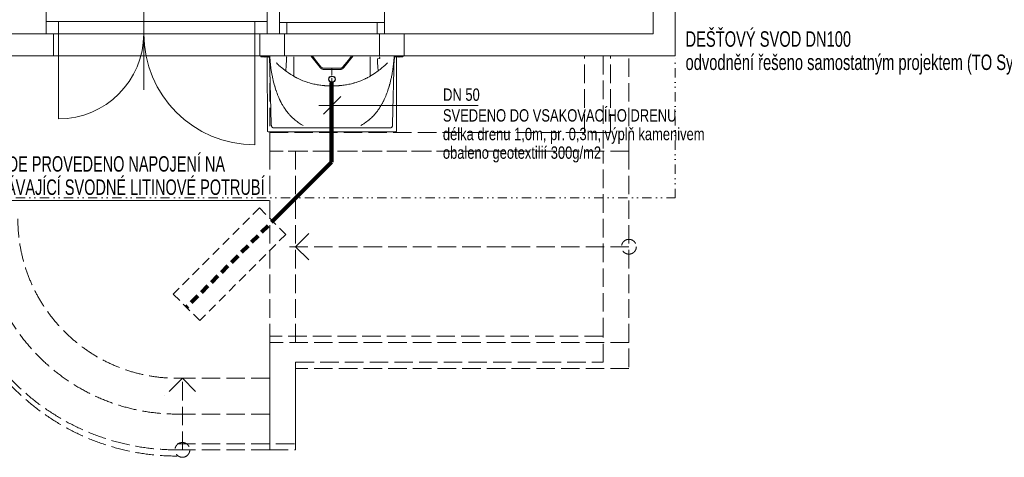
# Model space of a CAD drawing. Header units: millimetres. Extents: x -18273 to 24357, y -63097 to -43615.
# Tile 4 of 10: x 1747 to 9723, y -63097 to -59553. Entities that reach past the tile are written whole.
import ezdxf

# ---------------------------------------------------------------- set-up
doc = ezdxf.new("R2010")
doc.units = ezdxf.units.MM
for name, pattern in [('Carkovana 2x_1_1', [200, 150, -50]), ('Cerchovana 2 tecky 0.5x_1', [195, 75, -40, 0, -40, 0, -40]), ('JIS_02_1.2', [115, 75, -40]), ('JIS_08_37_1', [480, 300, -90, 0, -90]), ('JIS_09_15', [300, 150, -50, 0, -50, 0, -50])]:
    doc.linetypes.add(name, pattern=pattern)
for name, color, linetype, lineweight in [('XR$1$1.PP - SLEPY_1', 7, 'Continuous', 25), ('XR$2$KANALIZACE_1', 7, 'Continuous', 25), ('XR$3$1.NP - SLEPY_1', 7, 'Continuous', 25)]:
    doc.layers.add(name, color=color, linetype=linetype, lineweight=lineweight)
doc.styles.add('ARIAL', font='ARIAL.TTF')
doc.styles.add('ARIALNARROW', font='ARIALN.TTF')

# ---------------------------------------------------------------- blocks, each defined once
blk = doc.blocks.new('KOMPLEXNÍ OBJEKT_27')
at = {"layer": 'XR$1$1.PP - SLEPY_1', "color": 138, "linetype": 'Continuous', "lineweight": 13}
for p, q in [((3700.9, -59850.9), (3700.6, -59846.7)), ((3745.4, -59846.7), (3702.9, -59846.7)), ((3751.7, -59852.7), (3704.2, -59852.7)), ((3733, -59852.7), (3733, -59855.9)), ((3733.6, -59856.7), (3733.7, -59856.7)), ((3735.4, -59852.7), (3734.3, -59856.2)), ((3739, -59854.7), (3747, -59854.7)), ((3747.8, -59846.7), (3745.4, -59846.7)), ((3752.9, -59854.7), (3747, -59854.7)), ((3752.9, -59857.5), (3750.6, -59854.7)), ((3752.8, -59846.7), (3754, -60454.7)), ((3756.8, -59846.7), (3752.8, -59846.7)), ((3756.8, -59846.7), (3758.4, -59846.7)), ((3758.6, -59846.7), (3758.4, -59846.7)), ((3759.1, -59846.7), (3758.6, -59846.7)), ((3759.5, -59846.7), (3759.1, -59846.7)), ((3768, -59846.7), (3759.5, -59846.7)), ((3768, -59846.7), (3768.5, -59846.7)), ((3768.5, -59846.7), (3768.9, -59846.7)), ((3769.4, -59846.7), (3768.9, -59846.7)), ((3771.5, -59846.7), (3770.4, -59846.7)), ((3784.8, -60399.8), (3771.8, -59848.6)), ((4181.5, -59941.5), (4105.7, -59846.7)), ((4119.8, -59846.7), (4120, -59850)), ((4143.4, -59879.9), (4120.5, -59851.3)), ((4187.2, -59934.7), (4143.4, -59879.9)), ((4365.9, -59934.7), (4409.8, -59879.9)), ((4371.6, -59941.5), (4447.4, -59846.7)), ((4409.8, -59879.9), (4432.7, -59851.3)), ((4433.4, -59846.7), (4433.1, -59850)), ((4768.3, -60399.8), (4781.3, -59848.6)), ((4781.6, -59846.7), (4782.7, -59846.7)), ((4783.7, -59846.7), (4784.2, -59846.7)), ((4784.7, -59846.7), (4784.2, -59846.7)), ((4785.1, -59846.7), (4784.7, -59846.7)), ((4785.1, -59846.7), (4793.6, -59846.7)), ((4793.6, -59846.7), (4794.1, -59846.7)), ((4794.1, -59846.7), (4794.5, -59846.7)), ((4794.5, -59846.7), (4794.7, -59846.7)), ((4796.3, -59846.7), (4794.7, -59846.7)), ((4796.3, -59846.7), (4800.3, -59846.7)), ((4800.3, -59846.7), (4799.2, -60454.7)), ((4800.3, -59854.7), (4806.2, -59854.7)), ((4800.3, -59857.5), (4802.5, -59854.7)), ((4801.4, -59852.7), (4848.9, -59852.7)), ((4805.4, -59846.7), (4807.7, -59846.7)), ((4814.2, -59854.7), (4806.2, -59854.7)), ((4807.7, -59846.7), (4850.2, -59846.7)), ((4817.8, -59852.7), (4818.8, -59856.2)), ((4819.5, -59856.7), (4819.4, -59856.7)), ((4820.2, -59852.7), (4820.1, -59855.9)), ((4852.3, -59850.9), (4852.6, -59846.7)), ((4276.6, -59946.4), (4209.8, -59946.4)), ((4276.6, -59956.1), (4209.8, -59956.1)), ((4276.6, -59946.4), (4276.6, -59956.1)), ((4276.6, -59946.4), (4343.3, -59946.4)), ((4276.6, -59946.4), (4276.6, -59956.1)), ((4276.6, -59956.1), (4276.6, -59994.1)), ((4276.6, -59956.1), (4343.3, -59956.1)), ((4276.6, -59956.1), (4276.6, -59994.1)), ((4276.6, -60427.6), (3937.2, -60429.4)), ((4276.6, -60427.6), (4615.9, -60429.4)), ((3759.6, -60461.7), (4793.6, -60461.7))]:
    blk.add_line(p, q, dxfattribs=at)
at = {"layer": 'XR$1$1.PP - SLEPY_1', "color": 138, "linetype": 'Carkovana 2x_1_1', "lineweight": 13}
for p, q in [((3770.2, -59853.7), (3751.8, -59853.7)), ((3752, -59853.6), (3752, -59852.7)), ((3763.9, -59854.7), (3752.9, -59854.7)), ((3770.4, -59873.7), (3769.1, -59854.6)), ((3769.9, -59854.5), (3771.2, -59873.6)), ((3771.7, -59879.2), (3769.9, -59854.5)), ((3770.3, -59848.6), (3770.3, -59846.7)), ((3771.3, -59860.2), (3770.3, -59848.6)), ((3770.4, -59846.7), (3770.4, -59848.6)), ((3772.3, -59852.6), (3771.9, -59848.5)), ((4120, -59850), (4120, -59850.5)), ((4143.4, -59879.9), (4143.4, -59880.2)), ((4409.8, -59879.9), (4409.8, -59880.2)), ((4433.1, -59850), (4433.1, -59850.5)), ((4780.9, -59852.6), (4781.2, -59848.5)), ((4781.4, -59879.2), (4783.2, -59854.5)), ((4781.9, -59860.2), (4782.8, -59848.6)), ((4783.2, -59854.5), (4781.9, -59873.6)), ((4782.7, -59873.7), (4784, -59854.6)), ((4782.8, -59848.6), (4782.8, -59846.7)), ((4782.8, -59846.7), (4782.8, -59848.6)), ((4782.9, -59853.7), (4801.3, -59853.7)), ((4789.2, -59854.7), (4800.3, -59854.7)), ((4801.2, -59853.6), (4801.2, -59852.7)), ((4181.5, -59941.5), (4181.5, -59941.7)), ((4187.2, -59935), (4187.2, -59934.7)), ((4209.8, -59946.7), (4209.8, -59946.4)), ((4209.8, -59946.7), (4276.6, -59946.7)), ((4209.8, -59956.4), (4276.6, -59956.4)), ((4343.3, -59946.7), (4276.6, -59946.7)), ((4343.3, -59956.4), (4276.6, -59956.4)), ((4343.3, -59946.7), (4343.3, -59946.4)), ((4365.9, -59935), (4365.9, -59934.7)), ((4371.6, -59941.5), (4371.6, -59941.7))]:
    blk.add_line(p, q, dxfattribs=at)
at = {"layer": 'XR$1$1.PP - SLEPY_1', "color": 138, "linetype": 'Continuous', "lineweight": 13}
for points in [[(3702.9, -59846.7), (3701.2, -59846.7), (3700.6, -59846.7)], [(3704.2, -59852.7), (3703.5, -59852.7), (3703, -59852.7), (3702.9, -59852.7), (3702.6, -59852.7), (3702.4, -59852.7)], [(3747.8, -59846.7), (3748, -59846.7), (3748.7, -59846.7), (3749.7, -59846.7), (3751.1, -59846.7)], [(3751.1, -59846.7), (3751.1, -59846.7), (3751.1, -59846.7)], [(3751.1, -59846.7), (3751.9, -59846.7), (3752.4, -59846.7), (3752.7, -59846.7), (3752.8, -59846.7)], [(3770.2, -59846.7), (3770.2, -59846.7), (3770.2, -59846.7), (3770.2, -59846.7), (3770, -59846.7), (3770, -59846.7), (3769.7, -59846.7), (3769.5, -59846.7), (3769.5, -59846.7), (3769.4, -59846.7), (3769.4, -59846.7)], [(3770.3, -59846.7), (3770.6, -59846.7), (3770.9, -59846.8), (3771.1, -59846.9), (3771.4, -59847.2), (3771.6, -59847.6), (3771.7, -59847.8), (3771.9, -59848.2), (3771.9, -59848.5)], [(3770.4, -59846.7), (3770.7, -59846.7), (3771, -59846.8), (3771.3, -59847), (3771.5, -59847.3), (3771.7, -59847.6), (3771.9, -59848), (3772, -59848.4)], [(3772, -59848.4), (3771.9, -59847.9), (3771.7, -59847.5), (3771.3, -59847), (3771, -59846.8), (3770.9, -59846.8), (3770.6, -59846.7), (3770.5, -59846.7), (3770.5, -59846.7), (3770.4, -59846.7), (3770.4, -59846.7), (3770.4, -59846.7), (3770.4, -59846.7), (3770.4, -59846.7), (3770.4, -59846.7)], [(3771.4, -59846.7), (3771.5, -59846.7), (3771.5, -59846.7), (3772.2, -59846.7), (3773.2, -59846.7), (3773.3, -59846.7), (3774.8, -59846.7), (3776.7, -59846.7), (3778.7, -59846.7), (3779, -59846.7), (3781.5, -59846.7), (3786.9, -59846.7), (3787.5, -59846.7), (3790.9, -59846.7), (3791.4, -59846.7), (3794.5, -59846.7), (3796.4, -59846.7), (3798.1, -59846.7), (3798.3, -59846.7), (3800.3, -59846.7), (3802.2, -59846.7), (3802.7, -59846.7), (3804.3, -59846.7), (3806.3, -59846.7), (3807.3, -59846.7), (3807.3, -59846.7), (3808.3, -59846.7), (3809.4, -59846.7), (3809.9, -59846.7), (3810.4, -59846.7)], [(3775.7, -59887.6), (3775, -59878.6), (3774.9, -59877), (3773.5, -59862.5), (3773.1, -59858.4), (3772.8, -59855.3), (3772.4, -59851.7), (3772, -59848.4)], [(4119.8, -59846.7), (4045.1, -59846.7), (4013.8, -59846.7), (3984.9, -59846.7), (3955.1, -59846.7), (3891, -59846.7), (3892, -59846.7), (3901.1, -59846.7), (3895.6, -59846.7), (3889.3, -59846.7), (3860.5, -59846.7), (3851.2, -59846.7), (3845.5, -59846.7), (3840.8, -59846.7), (3835.8, -59846.7), (3829.8, -59846.7), (3824.2, -59846.7), (3821.9, -59846.7), (3820.2, -59846.7), (3818.5, -59846.7), (3816.3, -59846.7), (3814.3, -59846.7), (3813.3, -59846.7), (3812.6, -59846.7), (3811.8, -59846.7), (3810.4, -59846.7)], [(4433.4, -59846.7), (4508, -59846.7), (4539.3, -59846.7), (4568.2, -59846.7), (4598, -59846.7), (4631.5, -59846.7), (4661.1, -59846.7), (4671.4, -59846.7), (4676.9, -59846.7), (4683.2, -59846.7), (4662.1, -59846.7), (4671.4, -59846.7), (4707.6, -59846.7), (4712.3, -59846.7), (4717.3, -59846.7), (4723.3, -59846.7), (4728.9, -59846.7), (4731.3, -59846.7), (4732.9, -59846.7), (4734.6, -59846.7), (4736.8, -59846.7), (4738.9, -59846.7), (4739.9, -59846.7), (4740.6, -59846.7), (4741.4, -59846.7), (4742.7, -59846.7)], [(4781.7, -59846.7), (4781.6, -59846.7), (4781.6, -59846.7), (4780.9, -59846.7), (4780, -59846.7), (4779.8, -59846.7), (4778.3, -59846.7), (4776.4, -59846.7), (4774.4, -59846.7), (4774.2, -59846.7), (4771.6, -59846.7), (4766.3, -59846.7), (4765.6, -59846.7), (4762.2, -59846.7), (4761.7, -59846.7), (4758.6, -59846.7), (4756.7, -59846.7), (4755, -59846.7), (4754.8, -59846.7), (4752.9, -59846.7), (4750.9, -59846.7), (4750.5, -59846.7), (4748.9, -59846.7), (4746.8, -59846.7), (4745.8, -59846.7), (4745.8, -59846.7), (4744.8, -59846.7), (4743.8, -59846.7), (4743.2, -59846.7), (4742.7, -59846.7)], [(4777.4, -59887.6), (4778.1, -59878.6), (4778.3, -59877), (4779.6, -59862.5), (4780, -59858.4), (4780.3, -59855.3), (4780.7, -59851.7), (4781.1, -59848.4)], [(4782.8, -59846.7), (4782.5, -59846.7), (4782.2, -59846.8), (4782.1, -59846.9), (4781.7, -59847.2), (4781.5, -59847.6), (4781.4, -59847.8), (4781.3, -59848.2), (4781.2, -59848.5)], [(4782.8, -59846.7), (4782.4, -59846.7), (4782.1, -59846.8), (4781.8, -59847), (4781.6, -59847.3), (4781.4, -59847.6), (4781.3, -59848), (4781.2, -59848.4)], [(4781.2, -59848.4), (4781.3, -59847.9), (4781.4, -59847.5), (4781.9, -59847), (4782.1, -59846.8), (4782.3, -59846.8), (4782.5, -59846.7), (4782.6, -59846.7), (4782.6, -59846.7), (4782.7, -59846.7), (4782.7, -59846.7), (4782.7, -59846.7), (4782.7, -59846.7), (4782.8, -59846.7), (4782.8, -59846.7)], [(4782.9, -59846.7), (4782.9, -59846.7), (4782.9, -59846.7), (4783, -59846.7), (4783.1, -59846.7), (4783.2, -59846.7), (4783.4, -59846.7), (4783.6, -59846.7), (4783.7, -59846.7), (4783.7, -59846.7), (4783.7, -59846.7)], [(4802, -59846.7), (4801.3, -59846.7), (4800.7, -59846.7), (4800.4, -59846.7), (4800.3, -59846.7)], [(4805.4, -59846.7), (4805.1, -59846.7), (4804.5, -59846.7), (4803.4, -59846.7), (4802, -59846.7)], [(4802, -59846.7), (4802, -59846.7), (4802, -59846.7)], [(4848.9, -59852.7), (4849.6, -59852.7), (4850.1, -59852.7), (4850.2, -59852.7), (4850.6, -59852.7), (4850.7, -59852.7)], [(4850.2, -59846.7), (4852, -59846.7), (4852.6, -59846.7)], [(3860.6, -60215.6), (3859.6, -60213.5), (3858.9, -60212.1), (3855.6, -60205.1), (3854.8, -60203.4), (3852.4, -60198.3), (3850.6, -60194.4), (3850, -60193.1), (3845.8, -60183.4), (3845.4, -60182.5), (3841, -60172.1), (3840.8, -60171.7), (3836.3, -60160.6), (3831.9, -60149.4), (3831.8, -60149), (3827.8, -60138.1), (3823.7, -60126.5), (3823.2, -60125.1), (3819.9, -60114.9), (3816.2, -60103), (3815.4, -60100.5), (3812.6, -60091), (3811.7, -60087.9), (3809.2, -60078.8), (3808.2, -60075.1), (3805.9, -60066.5), (3801.5, -60049.1), (3799.7, -60041.3), (3798.5, -60035.8), (3796.8, -60028.4), (3795.5, -60022.3), (3794.1, -60015.4), (3791.5, -60002.3), (3790.1, -59994.9), (3789.1, -59989), (3787.6, -59981), (3786.7, -59975.5), (3785.2, -59966.9), (3784.4, -59962), (3782.3, -59948.3), (3780.9, -59938.3), (3780.4, -59934.4), (3779.5, -59927.4), (3779, -59923.6), (3778.7, -59920.4), (3778.2, -59916.3), (3777.9, -59913.2), (3777.5, -59908.8), (3777.2, -59906.1), (3776.9, -59902.2)], [(4188.1, -59948.1), (4184.7, -59945), (4181.5, -59941.5)], [(4209.8, -59946.4), (4207, -59946.3), (4201.5, -59945.1), (4193.8, -59941.1), (4189.2, -59937.1), (4187.2, -59934.7)], [(4188.1, -59948.1), (4188.5, -59948.4), (4192.4, -59951.2), (4196.6, -59953.3), (4200.9, -59954.9), (4205.3, -59955.8), (4208.3, -59956.1), (4209.8, -59956.1)], [(4343.3, -59946.4), (4346.1, -59946.3), (4351.6, -59945.1), (4359.3, -59941.1), (4363.9, -59937.1), (4365.9, -59934.7)], [(4365, -59948.1), (4364.6, -59948.4), (4360.7, -59951.2), (4356.5, -59953.3), (4352.2, -59954.9), (4347.8, -59955.8), (4344.8, -59956.1), (4343.3, -59956.1)], [(4365, -59948.1), (4368.5, -59945), (4371.6, -59941.5)], [(4692.5, -60215.6), (4693.6, -60213.5), (4694.2, -60212.1), (4697.6, -60205.1), (4698.4, -60203.4), (4700.7, -60198.3), (4702.5, -60194.4), (4703.1, -60193.1), (4707.4, -60183.4), (4707.8, -60182.5), (4712.2, -60172.1), (4712.4, -60171.7), (4716.8, -60160.6), (4721.2, -60149.4), (4721.4, -60149), (4725.4, -60138.1), (4729.4, -60126.5), (4729.9, -60125.1), (4733.2, -60114.9), (4737, -60103), (4737.7, -60100.5), (4740.5, -60091), (4741.4, -60087.9), (4744, -60078.8), (4745, -60075.1), (4747.3, -60066.5), (4751.6, -60049.1), (4753.4, -60041.3), (4754.7, -60035.8), (4756.3, -60028.4), (4757.6, -60022.3), (4759, -60015.4), (4761.6, -60002.3), (4763, -59994.9), (4764.1, -59989), (4765.5, -59981), (4766.4, -59975.5), (4767.9, -59966.9), (4768.7, -59962), (4770.8, -59948.3), (4772.2, -59938.3), (4772.8, -59934.4), (4773.6, -59927.4), (4774.1, -59923.6), (4774.5, -59920.4), (4774.9, -59916.3), (4775.2, -59913.2), (4775.6, -59908.8), (4775.9, -59906.1), (4776.2, -59902.2)], [(4276.6, -60025.6), (4276.6, -60028.5), (4276.6, -60028.7), (4276.6, -60034.9), (4276.6, -60041.5), (4276.6, -60043.9), (4276.6, -60044), (4276.6, -60049.7), (4276.6, -60053.1), (4276.6, -60057.7), (4276.6, -60058.9), (4276.6, -60061.9), (4276.6, -60065.7), (4276.6, -60070.7), (4276.6, -60073.6), (4276.6, -60079.2), (4276.6, -60081.3), (4276.6, -60084.9), (4276.6, -60085.2), (4276.6, -60087.7)], [(4276.6, -60025.6), (4276.6, -60028.5), (4276.6, -60028.7), (4276.6, -60034.9), (4276.6, -60041.5), (4276.6, -60043.9), (4276.6, -60044), (4276.6, -60049.7), (4276.6, -60053.1), (4276.6, -60057.7), (4276.6, -60058.9), (4276.6, -60061.9), (4276.6, -60065.7), (4276.6, -60070.7), (4276.6, -60073.6), (4276.6, -60079.2), (4276.6, -60081.3), (4276.6, -60084.9), (4276.6, -60085.2), (4276.6, -60087.7)], [(4276.6, -60316.4), (4276.6, -60314.1), (4276.6, -60309.4), (4276.6, -60302.4), (4276.6, -60288.1), (4276.6, -60273.5), (4276.6, -60258.4), (4276.6, -60243), (4276.6, -60227.1), (4276.6, -60210.7), (4276.6, -60194), (4276.6, -60177), (4276.6, -60159.6), (4276.6, -60142), (4276.6, -60124.1), (4276.6, -60115), (4276.6, -60106), (4276.6, -60096.8), (4276.6, -60092.3), (4276.6, -60089.2), (4276.6, -60087.7)], [(4276.6, -60316.4), (4276.6, -60314.1), (4276.6, -60309.4), (4276.6, -60302.4), (4276.6, -60288.1), (4276.6, -60273.5), (4276.6, -60258.4), (4276.6, -60243), (4276.6, -60227.1), (4276.6, -60210.7), (4276.6, -60194), (4276.6, -60177), (4276.6, -60159.6), (4276.6, -60142), (4276.6, -60124.1), (4276.6, -60115), (4276.6, -60106), (4276.6, -60096.8), (4276.6, -60092.3), (4276.6, -60089.2), (4276.6, -60087.7)], [(3875.9, -60243.4), (3871.4, -60236), (3869, -60231.7), (3866.8, -60227.8), (3864.6, -60223.4), (3860.6, -60215.6)], [(4677.3, -60243.4), (4681.7, -60236), (4684.1, -60231.7), (4686.3, -60227.8), (4688.6, -60223.4), (4692.5, -60215.6)], [(3935.7, -60325.8), (3934.1, -60324), (3930.9, -60320.6), (3926.2, -60315.3), (3921.6, -60309.9), (3920.2, -60308.1), (3917.1, -60304.3), (3915.2, -60301.9), (3911.1, -60296.5), (3908.3, -60292.9), (3904, -60286.9), (3901, -60282.5), (3899.8, -60280.8), (3891.5, -60268.3), (3887.4, -60262), (3883.5, -60255.7), (3880.3, -60250.5), (3879.6, -60249.5), (3877.1, -60245.4), (3875.9, -60243.4)], [(4617.4, -60325.8), (4619, -60324), (4622.2, -60320.6), (4626.9, -60315.3), (4631.5, -60309.9), (4633, -60308.1), (4636, -60304.3), (4637.9, -60301.9), (4642.1, -60296.5), (4644.8, -60292.9), (4649.1, -60286.9), (4652.1, -60282.5), (4653.3, -60280.8), (4661.6, -60268.3), (4665.7, -60262), (4669.6, -60255.7), (4672.9, -60250.5), (4673.5, -60249.5), (4676, -60245.4), (4677.3, -60243.4)], [(3935.7, -60325.8), (3937.5, -60327.7), (3939.2, -60329.5), (3940.3, -60330.7), (3941, -60331.4), (3942.7, -60333.2), (3945.1, -60335.6), (3946.5, -60337), (3947.5, -60338), (3949.8, -60340.3), (3951.7, -60342.2), (3952, -60342.5), (3954.1, -60344.6), (3956.1, -60346.6), (3956.4, -60346.9), (3958.1, -60348.5), (3960.2, -60350.5), (3961.1, -60351.3), (3962.4, -60352.5), (3964.8, -60354.6), (3966.6, -60356.2), (3967.4, -60356.8), (3970.3, -60359.3), (3971.2, -60360.1), (3973.5, -60362)], [(3973.5, -60362), (3977.8, -60365.6), (3980.2, -60367.6), (3982.4, -60369.4), (3985.9, -60372.2), (3994.4, -60378.7), (4003.8, -60385.5), (4011.8, -60390.9), (4019.5, -60395.7), (4028, -60400.7), (4043.3, -60408.7)], [(4276.6, -60316.4), (4276.6, -60317.7), (4276.6, -60318.8), (4276.6, -60320.1), (4276.6, -60321.1), (4276.6, -60323.8), (4276.6, -60325.8), (4276.6, -60330.3), (4276.6, -60331), (4276.6, -60334.8), (4276.6, -60337.9), (4276.6, -60339.1), (4276.6, -60343.3), (4276.6, -60344.6), (4276.6, -60347.4), (4276.6, -60350.9), (4276.6, -60351.4), (4276.6, -60356.9), (4276.6, -60358.9), (4276.6, -60362.4), (4276.6, -60362.4), (4276.6, -60365.7), (4276.6, -60367.5), (4276.6, -60368.8), (4276.6, -60371.7), (4276.6, -60372.2), (4276.6, -60374.5), (4276.6, -60376.5), (4276.6, -60377.2), (4276.6, -60380.5), (4276.6, -60382.1), (4276.6, -60384.1), (4276.6, -60386.3), (4276.6, -60387.3), (4276.6, -60388.2), (4276.6, -60390), (4276.6, -60390.1), (4276.6, -60392.6), (4276.6, -60393.2), (4276.6, -60395.1), (4276.6, -60396.3), (4276.6, -60397.4), (4276.6, -60399.3), (4276.6, -60399.8), (4276.6, -60400.8), (4276.6, -60402.3), (4276.6, -60402.4), (4276.6, -60404.1), (4276.6, -60405), (4276.6, -60405.9), (4276.6, -60407.6), (4276.6, -60408.7)], [(4276.6, -60316.4), (4276.6, -60317.7), (4276.6, -60318.8), (4276.6, -60320.1), (4276.6, -60321.1), (4276.6, -60323.8), (4276.6, -60325.8), (4276.6, -60330.3), (4276.6, -60331), (4276.6, -60334.8), (4276.6, -60337.9), (4276.6, -60339.1), (4276.6, -60343.3), (4276.6, -60344.6), (4276.6, -60347.4), (4276.6, -60350.9), (4276.6, -60351.4), (4276.6, -60356.9), (4276.6, -60358.9), (4276.6, -60362.4), (4276.6, -60362.4), (4276.6, -60365.7), (4276.6, -60367.5), (4276.6, -60368.8), (4276.6, -60371.7), (4276.6, -60372.2), (4276.6, -60374.5), (4276.6, -60376.5), (4276.6, -60377.2), (4276.6, -60380.5), (4276.6, -60382.1), (4276.6, -60384.1), (4276.6, -60386.3), (4276.6, -60387.3), (4276.6, -60388.2), (4276.6, -60390), (4276.6, -60390.1), (4276.6, -60392.6), (4276.6, -60393.2), (4276.6, -60395.1), (4276.6, -60396.3), (4276.6, -60397.4), (4276.6, -60399.3), (4276.6, -60399.8), (4276.6, -60400.8), (4276.6, -60402.3), (4276.6, -60402.4), (4276.6, -60404.1), (4276.6, -60405), (4276.6, -60405.9), (4276.6, -60407.6), (4276.6, -60408.7)], [(4579.6, -60362), (4575.4, -60365.6), (4572.9, -60367.6), (4570.7, -60369.4), (4567.2, -60372.2), (4558.8, -60378.7), (4549.3, -60385.5), (4541.3, -60390.9), (4533.6, -60395.7), (4525.1, -60400.7), (4509.8, -60408.7)], [(4617.4, -60325.8), (4615.7, -60327.7), (4614, -60329.5), (4612.8, -60330.7), (4612.1, -60331.4), (4610.4, -60333.2), (4608, -60335.6), (4606.6, -60337), (4605.6, -60338), (4603.3, -60340.3), (4601.4, -60342.2), (4601.1, -60342.5), (4599.1, -60344.6), (4597, -60346.6), (4596.7, -60346.9), (4595, -60348.5), (4592.9, -60350.5), (4592, -60351.3), (4590.7, -60352.5), (4588.3, -60354.6), (4586.5, -60356.2), (4585.7, -60356.8), (4582.8, -60359.3), (4581.9, -60360.1), (4579.6, -60362)], [(3784.8, -60399.8), (3784.8, -60400.4), (3784.8, -60400.7), (3784.8, -60401.6), (3784.8, -60401.7), (3784.9, -60403.4), (3784.9, -60403.5), (3785, -60405.1), (3785, -60405.2), (3785.1, -60406.8), (3785.1, -60407), (3785.6, -60409.8), (3785.8, -60410.6), (3786.4, -60412.8), (3786.8, -60414), (3787.4, -60415.6), (3788.2, -60417.2), (3788.7, -60418.3), (3789.8, -60420.1), (3791.8, -60422.8), (3792, -60422.9), (3793.9, -60424.9), (3794.1, -60425.1), (3795.9, -60426.6), (3796.5, -60427), (3798.1, -60427.9), (3799.2, -60428.5), (3800.3, -60429), (3800.5, -60429.1), (3801.9, -60429.5), (3802.7, -60429.7), (3803.4, -60429.9), (3803.9, -60429.9), (3804.8, -60430.1), (3805.1, -60430.1), (3806.2, -60430.1), (3806.4, -60430.1), (3807.7, -60430.2), (3807.8, -60430.2), (3809.2, -60430.1), (3809.6, -60430.1), (3809.9, -60430.1), (3810.6, -60430)], [(3810.6, -60430), (3812.6, -60430), (3813.6, -60430), (3814.5, -60430), (3818.5, -60430), (3819.6, -60429.9), (3826.4, -60429.9), (3828.7, -60429.9), (3842.2, -60429.8), (3846.7, -60429.8), (3858, -60429.7), (3864.8, -60429.7), (3873.9, -60429.6), (3882.9, -60429.6), (3889.7, -60429.6), (3891.9, -60429.6), (3901, -60429.5), (3905.5, -60429.5), (3910, -60429.5), (3919.1, -60429.5), (3921.3, -60429.5), (3923.6, -60429.4), (3925.3, -60429.4), (3928.1, -60429.4), (3929.2, -60429.4), (3930.4, -60429.4), (3931.2, -60429.4), (3932.6, -60429.4), (3933.2, -60429.4), (3934.9, -60429.4), (3935.2, -60429.4), (3936.2, -60429.4), (3936.5, -60429.4), (3937.2, -60429.4)], [(4742.5, -60430), (4740.6, -60430), (4739.5, -60430), (4738.6, -60430), (4734.6, -60430), (4733.5, -60429.9), (4726.7, -60429.9), (4724.5, -60429.9), (4710.9, -60429.8), (4706.4, -60429.8), (4695.1, -60429.7), (4688.3, -60429.7), (4679.3, -60429.6), (4670.2, -60429.6), (4663.4, -60429.6), (4661.2, -60429.6), (4652.1, -60429.5), (4647.6, -60429.5), (4643.1, -60429.5), (4634.1, -60429.5), (4631.8, -60429.5), (4629.5, -60429.4), (4627.8, -60429.4), (4625, -60429.4), (4623.9, -60429.4), (4622.8, -60429.4), (4621.9, -60429.4), (4620.5, -60429.4), (4619.9, -60429.4), (4618.2, -60429.4), (4617.9, -60429.4), (4616.9, -60429.4), (4616.7, -60429.4), (4615.9, -60429.4)], [(4768.3, -60399.8), (4768.3, -60400.4), (4768.3, -60400.7), (4768.3, -60401.6), (4768.3, -60401.7), (4768.3, -60403.4), (4768.3, -60403.5), (4768.2, -60405.1), (4768.2, -60405.2), (4768, -60406.8), (4768, -60407), (4767.5, -60409.8), (4767.3, -60410.6), (4766.7, -60412.8), (4766.3, -60414), (4765.7, -60415.6), (4765, -60417.2), (4764.4, -60418.3), (4763.3, -60420.1), (4761.3, -60422.8), (4761.2, -60422.9), (4759.3, -60424.9), (4759.1, -60425.1), (4757.2, -60426.6), (4756.6, -60427), (4755.1, -60427.9), (4754, -60428.5), (4752.8, -60429), (4752.6, -60429.1), (4751.2, -60429.5), (4750.5, -60429.7), (4749.8, -60429.9), (4749.3, -60429.9), (4748.3, -60430.1), (4748, -60430.1), (4746.9, -60430.1), (4746.7, -60430.1), (4745.4, -60430.2), (4745.4, -60430.2), (4744, -60430.1), (4743.5, -60430.1), (4743.3, -60430.1), (4742.5, -60430)]]:
    blk.add_lwpolyline(points, dxfattribs=at)
at = {"layer": 'XR$1$1.PP - SLEPY_1', "color": 138, "linetype": 'Carkovana 2x_1_1', "lineweight": 13}
for points in [[(3762.7, -59853.6), (3763.2, -59854.1), (3763.7, -59854.6)], [(3769.9, -59854.5), (3770.5, -59862.6), (3771.1, -59870.7), (3771.7, -59878.9), (3771.7, -59879.2)], [(3770.3, -59846.7), (3770.3, -59846.7), (3770.3, -59846.7), (3770.3, -59846.7), (3770.3, -59846.7), (3770.4, -59846.7), (3770.4, -59846.7), (3770.8, -59846.8), (3771.1, -59846.9), (3771.4, -59847.2), (3771.7, -59847.7), (3771.9, -59848), (3771.9, -59848.4)], [(3776.9, -59902.2), (3776.8, -59901.3), (3776.6, -59898.9), (3776.2, -59893.7), (3776, -59891.6), (3775.7, -59887.6)], [(3909.8, -59853.6), (3909.7, -59855.7), (3909.5, -59859.3), (3909.5, -59859.6), (3909, -59867.2), (3908.8, -59870.8), (3908.2, -59882.5), (3907.8, -59888.1), (3907.3, -59897.8), (3906.8, -59905.3), (3906.4, -59912.9), (3905.9, -59920.3), (3905.8, -59922.1), (3905.4, -59927.6), (3904.9, -59934.8), (3904.7, -59938.2), (3904.4, -59941.8), (3903.9, -59948.5), (3903.5, -59953.4), (3903.4, -59955.1), (3902.8, -59961.4), (3902.7, -59962.9), (3902.3, -59967.5)], [(3966.7, -60010.7), (3966.6, -60004.2), (3966.6, -59990.6), (3966.5, -59980.1), (3966.5, -59969.3), (3966.5, -59947), (3966.5, -59924.1), (3966.5, -59900.7), (3966.6, -59877.3), (3966.6, -59865.5), (3966.6, -59857.7), (3966.7, -59853.8)], [(4586.5, -60010.7), (4586.5, -60004.2), (4586.6, -59990.6), (4586.6, -59980.1), (4586.6, -59969.3), (4586.6, -59947), (4586.6, -59924.1), (4586.6, -59900.7), (4586.5, -59877.3), (4586.5, -59865.5), (4586.5, -59857.7), (4586.5, -59853.8)], [(4662.7, -59853.6), (4662.8, -59855.7), (4663, -59859.3), (4663.1, -59859.6), (4663.5, -59867.2), (4644.3, -59870.8), (4645, -59882.5), (4645.3, -59888.1), (4645.9, -59897.8), (4646.3, -59905.3), (4646.8, -59912.9), (4647.2, -59920.3), (4647.3, -59922.1), (4647.7, -59927.6), (4648.2, -59934.8), (4648.4, -59938.2), (4648.7, -59941.8), (4649.2, -59948.5), (4649.6, -59953.4), (4649.7, -59955.1), (4650.3, -59961.4), (4650.4, -59962.9), (4650.9, -59967.5)], [(4776.2, -59902.2), (4776.3, -59901.3), (4776.5, -59898.9), (4776.9, -59893.7), (4777.1, -59891.6), (4777.4, -59887.6)], [(4782.8, -59846.7), (4782.8, -59846.7), (4782.8, -59846.7), (4782.8, -59846.7), (4782.8, -59846.7), (4782.8, -59846.7), (4782.7, -59846.7), (4782.3, -59846.8), (4782, -59846.9), (4781.7, -59847.2), (4781.4, -59847.7), (4781.3, -59848), (4781.2, -59848.4)], [(4783.2, -59854.5), (4782.6, -59862.6), (4782, -59870.7), (4781.4, -59878.9), (4781.4, -59879.2)], [(4790.4, -59853.6), (4789.9, -59854.1), (4789.4, -59854.6)], [(3902.3, -59967.5), (3900.4, -59966.1), (3896.7, -59963.3), (3895.9, -59962.7), (3891.2, -59959.1), (3887, -59955.8), (3880.2, -59950.3), (3878.1, -59948.7), (3869.2, -59941.4), (3869.2, -59941.4), (3860.4, -59934), (3858.2, -59932.2), (3847.4, -59922.8), (3842.8, -59918.8), (3836.5, -59913.1), (3829.3, -59906.5), (3825.8, -59903.2)], [(3902.3, -59967.5), (3909.2, -59972.7), (3923.3, -59982.8), (3944.8, -59997.3), (3959.3, -60006.4), (3966.7, -60010.7)], [(4650.9, -59967.5), (4643.9, -59972.7), (4629.8, -59982.8), (4608.3, -59997.3), (4593.8, -60006.4), (4586.5, -60010.7)], [(4650.9, -59967.5), (4652.7, -59966.1), (4656.4, -59963.3), (4657.2, -59962.7), (4661.9, -59959.1), (4666.1, -59955.8), (4673, -59950.3), (4675, -59948.7), (4683.9, -59941.4), (4683.9, -59941.4), (4692.7, -59934), (4694.9, -59932.2), (4705.8, -59922.8), (4710.3, -59918.8), (4716.6, -59913.1), (4723.8, -59906.5), (4727.4, -59903.2)], [(4276.6, -60089.6), (4275.3, -60089.6), (4274.7, -60089.6), (4274.1, -60089.6), (4271.6, -60089.6), (4270.9, -60089.6), (4266.6, -60089.5), (4265.2, -60089.5), (4259.5, -60089.4), (4256.6, -60089.3), (4253.8, -60089.2), (4246.7, -60089), (4242.4, -60088.8), (4236.8, -60088.6), (4231, -60088.2), (4226.9, -60088), (4219.7, -60087.5), (4217, -60087.2), (4208.3, -60086.5), (4207.1, -60086.4), (4197.2, -60085.4), (4187.3, -60084.2), (4185.6, -60084), (4177.5, -60082.9), (4167.7, -60081.4), (4163, -60080.7), (4157.9, -60079.8), (4140.5, -60076.6), (4138.3, -60076.1), (4128.6, -60074), (4118.8, -60071.8), (4118, -60071.6), (4109.1, -60069.4), (4099.5, -60066.8), (4095.8, -60065.7), (4080.2, -60061), (4061, -60054.6), (4051.7, -60051.2), (4041.9, -60047.4), (4008.6, -60032.9), (4004, -60030.7), (3994.6, -60026), (3987.5, -60022.3), (3985.3, -60021.1), (3980.6, -60018.6), (3975.9, -60016), (3973.6, -60014.7), (3971.3, -60013.4), (3969, -60012.1), (3967.8, -60011.4), (3966.7, -60010.7)], [(4276.6, -60089.6), (4277.8, -60089.6), (4278.5, -60089.6), (4279.1, -60089.6), (4281.6, -60089.6), (4282.3, -60089.6), (4286.5, -60089.5), (4288, -60089.5), (4293.6, -60089.4), (4296.5, -60089.3), (4299.3, -60089.2), (4306.4, -60089), (4310.7, -60088.8), (4316.4, -60088.6), (4322.1, -60088.2), (4326.3, -60088), (4333.5, -60087.5), (4336.2, -60087.2), (4344.8, -60086.5), (4346.1, -60086.4), (4355.9, -60085.4), (4365.8, -60084.2), (4367.5, -60084), (4375.6, -60082.9), (4385.4, -60081.4), (4390.1, -60080.7), (4395.3, -60079.8), (4412.7, -60076.6), (4414.8, -60076.1), (4424.6, -60074), (4434.3, -60071.8), (4435.1, -60071.6), (4444, -60069.4), (4453.7, -60066.8), (4457.4, -60065.7), (4473, -60061), (4492.2, -60054.6), (4501.4, -60051.2), (4511.3, -60047.4), (4544.5, -60032.9), (4549.1, -60030.7), (4558.5, -60026), (4565.7, -60022.3), (4567.9, -60021.1), (4572.5, -60018.6), (4577.2, -60016), (4579.5, -60014.7), (4581.8, -60013.4), (4584.2, -60012.1), (4585.3, -60011.4), (4586.5, -60010.7)], [(4276.6, -60027.1), (4276.6, -60027.3), (4276.6, -60030.2), (4276.6, -60036.4), (4276.6, -60040.8), (4276.6, -60045.7), (4276.6, -60048.3), (4276.6, -60048.9), (4276.6, -60054.7), (4276.6, -60055.8), (4276.6, -60063.2), (4276.6, -60063.7), (4276.6, -60069.7), (4276.6, -60070.5), (4276.6, -60072.4), (4276.6, -60077.7), (4276.6, -60079.8), (4276.6, -60081.1), (4276.6, -60081.2), (4276.6, -60084.8), (4276.6, -60086.8), (4276.6, -60088.3), (4276.6, -60089.6)], [(4276.6, -60027.1), (4276.6, -60027.3), (4276.6, -60030.2), (4276.6, -60036.4), (4276.6, -60040.8), (4276.6, -60045.7), (4276.6, -60048.3), (4276.6, -60048.9), (4276.6, -60054.7), (4276.6, -60055.8), (4276.6, -60063.2), (4276.6, -60063.7), (4276.6, -60069.7), (4276.6, -60070.5), (4276.6, -60072.4), (4276.6, -60077.7), (4276.6, -60079.8), (4276.6, -60081.1), (4276.6, -60081.2), (4276.6, -60084.8), (4276.6, -60086.8), (4276.6, -60088.3), (4276.6, -60089.6)], [(4276.6, -60318.9), (4276.6, -60316.6), (4276.6, -60312.9), (4276.6, -60311.9), (4276.6, -60306.7), (4276.6, -60304.9), (4276.6, -60294.2), (4276.6, -60290.5), (4276.6, -60281.4), (4276.6, -60275.8), (4276.6, -60268.4), (4276.6, -60255.1), (4276.6, -60241.4), (4276.6, -60227.3), (4276.6, -60213), (4276.6, -60198.3), (4276.6, -60183.4), (4276.6, -60175.9), (4276.6, -60168.3), (4276.6, -60152.9), (4276.6, -60137.3), (4276.6, -60126), (4276.6, -60121.5), (4276.6, -60117), (4276.6, -60107.9), (4276.6, -60105.6), (4276.6, -60098.8), (4276.6, -60097.6), (4276.6, -60094.2), (4276.6, -60091.1), (4276.6, -60089.6)], [(4276.6, -60318.9), (4276.6, -60316.6), (4276.6, -60312.9), (4276.6, -60311.9), (4276.6, -60306.7), (4276.6, -60304.9), (4276.6, -60294.2), (4276.6, -60290.5), (4276.6, -60281.4), (4276.6, -60275.8), (4276.6, -60268.4), (4276.6, -60255.1), (4276.6, -60241.4), (4276.6, -60227.3), (4276.6, -60213), (4276.6, -60198.3), (4276.6, -60183.4), (4276.6, -60175.9), (4276.6, -60168.3), (4276.6, -60152.9), (4276.6, -60137.3), (4276.6, -60126), (4276.6, -60121.5), (4276.6, -60117), (4276.6, -60107.9), (4276.6, -60105.6), (4276.6, -60098.8), (4276.6, -60097.6), (4276.6, -60094.2), (4276.6, -60091.1), (4276.6, -60089.6)], [(4276.6, -60410.3), (4276.6, -60409.5), (4276.6, -60409.3), (4276.6, -60407.8), (4276.6, -60407.2), (4276.6, -60405.3), (4276.6, -60405.3), (4276.6, -60402.7), (4276.6, -60401.6), (4276.6, -60400), (4276.6, -60398.1), (4276.6, -60397.3), (4276.6, -60394.6), (4276.6, -60394.5), (4276.6, -60391.6), (4276.6, -60390.6), (4276.6, -60388.6), (4276.6, -60388.3), (4276.6, -60385.8), (4276.6, -60385.6), (4276.6, -60383.2), (4276.6, -60382.5), (4276.6, -60380.3), (4276.6, -60379.3), (4276.6, -60377.3), (4276.6, -60376.2), (4276.6, -60374), (4276.6, -60373), (4276.6, -60370.5), (4276.6, -60369.8), (4276.6, -60366.9), (4276.6, -60363.1), (4276.6, -60362.9), (4276.6, -60358.8), (4276.6, -60356.3), (4276.6, -60349.7), (4276.6, -60349.2), (4276.6, -60345.6), (4276.6, -60345), (4276.6, -60341.9), (4276.6, -60340.1), (4276.6, -60338.3), (4276.6, -60335), (4276.6, -60334.5), (4276.6, -60329.7), (4276.6, -60326.8), (4276.6, -60324.3), (4276.6, -60322.9), (4276.6, -60321.6), (4276.6, -60318.9)], [(4276.6, -60410.3), (4276.6, -60409.5), (4276.6, -60409.3), (4276.6, -60407.8), (4276.6, -60407.2), (4276.6, -60405.3), (4276.6, -60405.3), (4276.6, -60402.7), (4276.6, -60401.6), (4276.6, -60400), (4276.6, -60398.1), (4276.6, -60397.3), (4276.6, -60394.6), (4276.6, -60394.5), (4276.6, -60391.6), (4276.6, -60390.6), (4276.6, -60388.6), (4276.6, -60388.3), (4276.6, -60385.8), (4276.6, -60385.6), (4276.6, -60383.2), (4276.6, -60382.5), (4276.6, -60380.3), (4276.6, -60379.3), (4276.6, -60377.3), (4276.6, -60376.2), (4276.6, -60374), (4276.6, -60373), (4276.6, -60370.5), (4276.6, -60369.8), (4276.6, -60366.9), (4276.6, -60363.1), (4276.6, -60362.9), (4276.6, -60358.8), (4276.6, -60356.3), (4276.6, -60349.7), (4276.6, -60349.2), (4276.6, -60345.6), (4276.6, -60345), (4276.6, -60341.9), (4276.6, -60340.1), (4276.6, -60338.3), (4276.6, -60335), (4276.6, -60334.5), (4276.6, -60329.7), (4276.6, -60326.8), (4276.6, -60324.3), (4276.6, -60322.9), (4276.6, -60321.6), (4276.6, -60318.9)]]:
    blk.add_lwpolyline(points, dxfattribs=at)
for centre, major_axis, ratio, start_param, end_param in [((3469.8, -59847.7), (0, -1), 0.0001, 3.141593, 3.882927), ((3730, -59847.7), (0, -1), 0.0001, 3.141593, 3.882772), ((3751.7, -59853.7), (0, -1), 0.088133, 1.58825, 3.141593), ((3751.7, -59853.7), (0, -1), 0.08849, 1.570796, 3.141593), ((4119.8, -59847.9), (-0.14, 2), 0.002334, 3.141434, 4.624964), ((4433.3, -59847.9), (-0.14, -2), 0.002334, 4.799814, 6.283343), ((4801.4, -59853.7), (0, 1), 0.088133, 0, 1.553343), ((4801.4, -59853.7), (0, 1), 0.08849, 0, 1.570796), ((4823.2, -59847.7), (0, 1), 0.0001, 5.542006, 6.283185), ((4833.3, -59847.7), (0, 1), 0.0001, 5.541851, 6.283185), ((4276.6, -59993.5), (0, -9), 0.000011, -0.835004, -0.466962), ((4276.6, -59993.5), (0, 9), 0.000011, 3.608554, 3.976596), ((4276.6, -60028.1), (0, 2), 0.000143, -1.046611, -0.610857), ((4276.6, -60028.1), (0, -2), 0.000143, 3.752449, 4.188203)]:
    blk.add_ellipse(centre, major_axis=major_axis, ratio=ratio, start_param=start_param, end_param=end_param, dxfattribs=at)
at = {"layer": 'XR$1$1.PP - SLEPY_1', "color": 138, "linetype": 'Continuous', "lineweight": 13}
for centre, major_axis, ratio, start_param, end_param in [((3702.4, -59850.7), (0, 2), 0.8, 1.658063, 3.141593), ((3733.6, -59855.9), (0, 0.8), 0.8, 1.58825, 3.141593), ((3733.7, -59855.9), (0, 0.8), 0.8, 3.141593, 4.353618), ((3736.2, -59854.7), (0, 2), 0.8, 5.235988, 6.283185), ((3739, -59852.7), (0, 2), 0.8, 2.094395, 3.141593), ((3770.2, -59848.7), (0, -2), 0.799995, 1.602305, 3.141593), ((3770.4, -59848.7), (0, -2), 0.799999, 1.726716, 3.141593), ((4121.6, -59849.9), (0, -1.99), 0.803056, 4.796761, 5.495826), ((4431.5, -59849.9), (0, -1.99), 0.803056, 0.78736, 1.486424), ((4782.7, -59848.7), (0, 2), 0.799999, 0, 1.414877), ((4782.9, -59848.7), (0, 2), 0.799995, 0, 1.539288), ((4814.2, -59852.7), (0, 2), 0.8, 3.141593, 4.18879), ((4816.9, -59854.7), (0, 2), 0.8, 0, 1.047198), ((4819.4, -59855.9), (0, 0.8), 0.8, 1.929567, 3.141593), ((4819.5, -59855.9), (0, 0.8), 0.8, 3.141593, 4.694936), ((4850.7, -59850.7), (0, 2), 0.8, 3.141593, 4.625123), ((4276.6, -59993.5), (0, 6), 0.000017, -4.531969, -3.463985), ((4276.6, -59993.5), (0, -6), 0.000017, 0.322393, 1.390377), ((4276.6, -60028.1), (0, 5), 0.00002, -0.60528, -0.273086), ((4276.6, -60028.1), (0, -5), 0.00002, 3.414678, 3.746873), ((3759.6, -60454.7), (0, 7), 0.8, 1.573074, 3.141593), ((4793.6, -60454.7), (0, 7), 0.8, 3.141593, 4.710111)]:
    blk.add_ellipse(centre, major_axis=major_axis, ratio=ratio, start_param=start_param, end_param=end_param, dxfattribs=at)

msp = doc.modelspace()

# ---------------------------------------------------------------- linework, layer by layer
at = {"layer": 'XR$1$1.PP - SLEPY_1', "color": 138, "linetype": 'Continuous', "lineweight": 13}
for p, q in [((7057.1, -57776.7), (7057.2, -59846.7)), ((6877.2, -59666.7), (6877.2, -58166.7)), ((3851.6, -59216.7), (3851.6, -59666.7)), ((4701.6, -59666.7), (4701.6, -59216.7)), ((3851.6, -59576.7), (4701.6, -59576.7)), ((3911.6, -59576.7), (3911.6, -59666.7)), ((4641.6, -59576.7), (4641.6, -59666.7)), ((-1227.8, -59666.7), (3851.6, -59666.7)), ((3691.6, -59666.7), (3691.6, -59846.7)), ((3851.6, -59666.7), (4701.6, -59666.7)), ((3891.6, -59666.7), (3851.6, -59666.7)), ((3891.6, -59846.7), (3891.6, -59666.7)), ((4661.6, -59846.7), (4661.6, -59666.7)), ((4661.6, -59666.7), (4701.6, -59666.7)), ((4701.6, -59666.7), (6877.2, -59666.7)), ((4861.6, -59666.7), (4861.6, -59846.7)), ((3891.6, -59846.7), (1152.2, -59846.7)), ((4661.6, -59846.7), (3891.6, -59846.7)), ((6472.2, -59846.7), (4661.6, -59846.7)), ((6472.2, -59846.7), (7057.2, -59846.7))]:
    msp.add_line(p, q, dxfattribs=at)
at = {"layer": 'XR$1$1.PP - SLEPY_1', "color": 138, "linetype": 'Carkovana 2x_1_1', "lineweight": 13}
for p, q in [((6322.2, -60467), (6322.2, -59846.7)), ((6322.2, -59846.7), (6472.2, -59846.7)), ((6472.2, -59846.7), (6472.2, -60616.7)), ((3772.2, -60616.7), (3772.2, -60466.7)), ((3772.2, -60466.7), (6322.2, -60467)), ((6472.2, -60616.7), (3772.2, -60616.7)), ((3772.2, -60616.7), (3772.2, -62116.7)), ((6472.2, -62116.7), (6472.2, -60616.7)), ((6472.2, -62116.7), (3772.2, -62116.7)), ((3772.2, -62116.7), (3772.2, -62986.7)), ((6472.2, -62326.7), (6472.2, -62116.7)), ((3982.2, -62986.7), (3982.2, -62326.7)), ((3982.2, -62326.7), (6472.2, -62326.7)), ((3022.2, -62986.7), (3982.2, -62986.7))]:
    msp.add_line(p, q, dxfattribs=at)
msp.add_arc((3022.2, -61216.7), 1870, 180, 270, dxfattribs=at)
at = {"layer": 'XR$2$KANALIZACE_1', "color": 7, "linetype": 'Continuous', "lineweight": 100}
for p in [(4273.4, -60063), (3840.9, -61139.8)]:
    msp.add_line(p, (4273.1, -60707.6), dxfattribs=at)
at = {"layer": 'XR$2$KANALIZACE_1', "color": 7, "linetype": 'Continuous', "lineweight": 18}
for p, q in [((4348.8, -60175.9), (4207.3, -60317.4)), ((4170, -60248.2), (5462.1, -60248.2))]:
    msp.add_line(p, q, dxfattribs=at)
at = {"layer": 'XR$2$KANALIZACE_1', "color": 7, "linetype": 'Continuous', "lineweight": 13}
msp.add_line((3767.7, -61016.8), (1435.2, -61016.8), dxfattribs=at)
at = {"layer": 'XR$2$KANALIZACE_1', "color": 7, "linetype": 'JIS_02_1.2', "lineweight": 25}
for p, q in [((3688.8, -61077.5), (2991.2, -61775.1)), ((3688.8, -61077.5), (3903.2, -61292)), ((3903.2, -61292), (3205.6, -61989.5)), ((2991.2, -61775.1), (3205.6, -61989.5))]:
    msp.add_line(p, q, dxfattribs=at)
at = {"layer": 'XR$2$KANALIZACE_1', "color": 7, "linetype": 'JIS_02_1.2', "lineweight": 100}
msp.add_line((3840.9, -61139.8), (3098.4, -61882.3), dxfattribs=at)
at = {"layer": 'XR$2$KANALIZACE_1', "color": 7, "linetype": 'Continuous', "lineweight": 25}
msp.add_circle((4276.6, -60034.9), 25, dxfattribs=at)
at = {"layer": 'XR$3$1.NP - SLEPY_1', "color": 138, "linetype": 'Continuous', "lineweight": 13}
for p, q in [((1962.2, -59666.7), (1962.2, -56051.6)), ((3752.2, -59666.7), (3752.2, -56946.7)), ((7057.2, -58936.7), (7057.2, -59846.7)), ((6877.2, -59666.7), (6877.2, -58976.7)), ((2752.2, -60121.9), (2752.2, -59077.1)), ((3752.2, -59566.7), (1962.2, -59566.7)), ((2062.2, -59666.7), (2062.2, -59566.7)), ((3652.2, -59666.7), (3652.2, -59566.7)), ((-1227.8, -59666.7), (1962.2, -59666.7)), ((3752.2, -59666.7), (1962.2, -59666.7)), ((2022.2, -59666.7), (2022.2, -59846.7)), ((2062.2, -60356.7), (2062.2, -59666.7)), ((3652.2, -60566.7), (3652.2, -59666.7)), ((3692.2, -59666.7), (3752.2, -59666.7)), ((3692.2, -59846.7), (3692.2, -59666.7)), ((6877.2, -59666.7), (3752.2, -59666.7)), ((2022.2, -59846.7), (-1407.8, -59846.7)), ((7057.2, -59846.7), (3692.2, -59846.7))]:
    msp.add_line(p, q, dxfattribs=at)
at = {"layer": 'XR$3$1.NP - SLEPY_1', "color": 138, "linetype": 'JIS_08_37_1', "lineweight": 13}
msp.add_line((2022.2, -59666.7), (3692.2, -59666.7), dxfattribs=at)
at = {"layer": 'XR$3$1.NP - SLEPY_1', "color": 138, "linetype": 'JIS_09_15', "lineweight": 13}
msp.add_line((2022.2, -59846.7), (3692.2, -59846.7), dxfattribs=at)
at = {"layer": 'XR$3$1.NP - SLEPY_1', "color": 138, "linetype": 'Carkovana 2x_1_1', "lineweight": 13}
for p, q in [((3772.2, -60616.7), (3772.2, -59836.2)), ((6532.2, -60467), (6532.2, -59847)), ((6682.2, -60616.7), (6682.2, -59846.7)), ((3772.2, -60466.7), (6532.2, -60467)), ((3982.2, -60466.7), (3982.2, -60466.7)), ((6682.2, -60616.7), (3772.2, -60616.7)), ((3982.2, -62166.7), (3982.2, -60616.7)), ((6682.2, -60616.7), (6682.2, -62376.7)), ((3982.2, -61391.7), (4123.6, -61250.3)), ((6682.2, -61391.7), (3922.2, -61391.7)), ((3982.2, -61391.7), (4123.6, -61533.1)), ((3772.2, -62166.7), (3772.2, -63036.7)), ((6682.2, -62166.7), (3772.2, -62166.7)), ((3982.2, -63036.7), (3982.2, -62376.7)), ((6682.2, -62376.7), (3982.2, -62376.7)), ((3065.1, -62456.7), (2923.6, -62598.1)), ((3022.2, -62456.7), (3772.2, -62456.7)), ((3065.1, -62456.7), (3206.5, -62598.1)), ((3065.1, -63036.7), (3065.1, -62456.7)), ((3022.2, -62746.7), (3772.2, -62746.7)), ((3022.2, -63036.7), (3772.2, -63036.7)), ((3772.2, -63036.7), (3982.2, -63036.7))]:
    msp.add_line(p, q, dxfattribs=at)
at = {"layer": 'XR$3$1.NP - SLEPY_1', "color": 138, "linetype": 'Cerchovana 2 tecky 0.5x_1', "lineweight": 13}
for p, q in [((7057.2, -60996.7), (7057.2, -59846.7)), ((-1407.8, -60996.7), (7057.2, -60996.7))]:
    msp.add_line(p, q, dxfattribs=at)
at = {"layer": 'XR$3$1.NP - SLEPY_1', "color": 138, "linetype": 'Carkovana 2x_1_1', "lineweight": 13}
for centre in [(6682.2, -61391.7), (3065.1, -63036.7)]:
    msp.add_circle(centre, 60, dxfattribs=at)
at = {"layer": 'XR$3$1.NP - SLEPY_1', "color": 138, "linetype": 'Continuous', "lineweight": 13}
for centre, radius, start, end in [((2062.2, -59666.7), 690, 270, 0), ((3652.2, -59666.7), 900, 180, 270)]:
    msp.add_arc(centre, radius, start, end, dxfattribs=at)
at = {"layer": 'XR$3$1.NP - SLEPY_1', "color": 138, "linetype": 'Carkovana 2x_1_1', "lineweight": 13}
for radius in [1870, 1580, 1290]:
    msp.add_arc((3022.2, -61166.7), radius, 180, 270, dxfattribs=at)

# ---------------------------------------------------------------- block references
at = {"layer": 'XR$1$1.PP - SLEPY_1', "color": 138, "linetype": 'Carkovana 2x_1_1', "lineweight": 13}
msp.add_blockref('KOMPLEXNÍ OBJEKT_27', (0, 0), dxfattribs=at)

# ---------------------------------------------------------------- texts
at = {"layer": 'XR$2$KANALIZACE_1', "color": 7, "linetype": 'Continuous', "lineweight": 13, "char_height": 125, "attachment_point": 1, "line_spacing_factor": 0.903614, "style": 'ARIALNARROW'}
for s, insert, width in [('\\W0.83;DEŠŤOVÝ SVOD DN100\\Podvodnění řešeno samostatným projektem (TO System)', (7140.9, -59647.2), 3561.551), ('\\W0.82;BUDE PROVEDENO NAPOJENÍ NA\\PSTÁVAJÍCÍ SVODNÉ LITINOVÉ POTRUBÍ', (1486.5, -60658.5), 2332.316)]:
    msp.add_mtext(s, dxfattribs=dict(at, insert=insert, width=width))
at = {"layer": 'XR$2$KANALIZACE_1', "color": 7, "linetype": 'Continuous', "lineweight": 18, "insert": (5473.9, -60211.5), "char_height": 100, "width": 336.366, "attachment_point": 9, "rotation": 359.99998, "style": 'ARIAL'}
msp.add_mtext('\\W0.75;DN 50', dxfattribs=at)
at = {"layer": 'XR$2$KANALIZACE_1', "color": 7, "linetype": 'Continuous', "lineweight": 18, "insert": (5175.2, -60278.2), "char_height": 100, "width": 2165.088, "attachment_point": 1, "rotation": 359.99998, "line_spacing_factor": 0.903614, "style": 'ARIAL'}
msp.add_mtext('\\A1;{\\fArial|i0|b0;\\H100.000000;\\W0.750000;\\C7;SVEDENO DO VSAKOVACÍHO DRENU}\\P{\\fArial|i0|b0;\\H100.000000;\\W0.750000;\\C7;délka drenu 1,0m, pr. 0,3m, výplň kamenivem}\\P{\\fArial|i0|b0;\\H100.000000;\\W0.750000;\\C7;obaleno geotextilií 300g/m2}\\P', dxfattribs=at)

doc.saveas('drawing.dxf')
